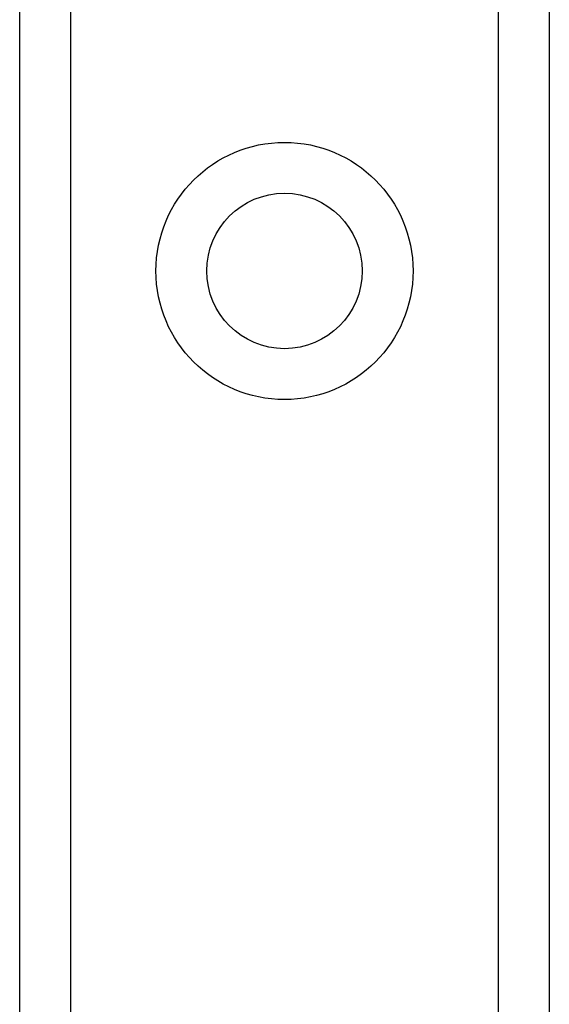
# Model space of a CAD drawing. Header units: inches. Extents: x 2 to 121, y 2 to 79.
# Tile 28 of 97: x 8.668 to 9.365, y 52.407 to 53.703. Entities that reach past the tile are written whole.
import ezdxf

# ---------------------------------------------------------------- set-up
doc = ezdxf.new("R2010")
doc.units = ezdxf.units.IN
doc.header["$LTSCALE"] = 7.278232
doc.header["$MEASUREMENT"] = 0
doc.layers.add('Visible Edges(ANSI)', color=7, linetype='Continuous', lineweight=25)
doc.layers.add('Visible Tangent Edges(ANSI)', color=7, linetype='Continuous', lineweight=25)

msp = doc.modelspace()

# ---------------------------------------------------------------- linework, layer by layer
at = {"layer": 'Visible Edges(ANSI)'}
for p, q in [((8.6678, 28.5463), (8.6678, 54.9988)), ((9.365, 54.9988), (9.365, 28.5463))]:
    msp.add_line(p, q, dxfattribs=at)
msp.add_circle((9.0164, 53.3724), 0.1023, dxfattribs=at)
at = {"layer": 'Visible Tangent Edges(ANSI)'}
for p, q in [((8.7346, 54.9988), (8.7346, 28.5463)), ((9.2982, 28.5463), (9.2982, 54.9988))]:
    msp.add_line(p, q, dxfattribs=at)
msp.add_circle((9.0164, 53.3724), 0.1692, dxfattribs=at)

doc.saveas('drawing.dxf')
